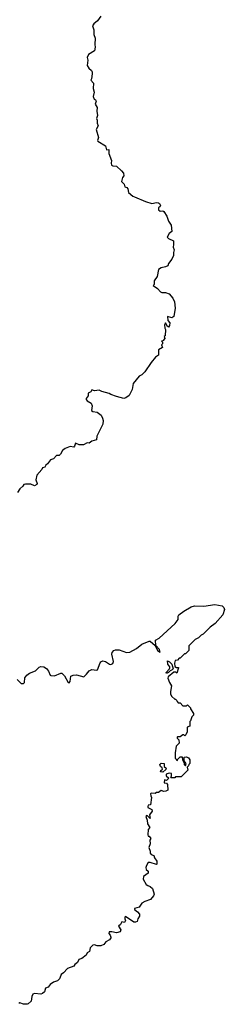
# Model space of a CAD drawing. Extents: x 2240384 to 2404287, y 351326 to 526670.
# Tile 153 of 256: x 2334452 to 2336700, y 415998 to 426788. Entities that reach past the tile are written whole.
import ezdxf

# ---------------------------------------------------------------- set-up
doc = ezdxf.new("R2010")
doc.units = 0

msp = doc.modelspace()

# ---------------------------------------------------------------- linework, layer by layer
at = {"layer": '0CON20XD'}
for points in [[(2335342, 426825), (2335308, 426775), (2335265, 426742), (2335251, 426719), (2335266, 426676), (2335267, 426625), (2335280, 426585), (2335277, 426515), (2335282, 426485), (2335273, 426445), (2335208, 426405), (2335193, 426375), (2335200, 426345), (2335193, 426285), (2335213, 426255), (2335242, 426232), (2335250, 426215), (2335250, 426195), (2335242, 426138), (2335232, 426125), (2335262, 426092), (2335260, 426035), (2335270, 425995), (2335258, 425945), (2335270, 425915), (2335285, 425908), (2335291, 425895), (2335281, 425861), (2335303, 425825), (2335300, 425785), (2335306, 425736), (2335296, 425705), (2335302, 425685), (2335302, 425652), (2335313, 425625), (2335294, 425585), (2335317, 425495), (2335308, 425465), (2335310, 425455), (2335394, 425404), (2335405, 425362), (2335430, 425365), (2335433, 425323), (2335462, 425245), (2335458, 425215), (2335462, 425195), (2335477, 425187), (2335515, 425182), (2335572, 425132), (2335591, 425105), (2335597, 425075), (2335583, 425057), (2335572, 425015), (2335600, 424985), (2335607, 424957), (2335629, 424949), (2335641, 424935), (2335648, 424895), (2335695, 424852), (2335715, 424848), (2335835, 424795), (2335905, 424774), (2335955, 424786), (2335975, 424782), (2335986, 424775), (2335997, 424753), (2335995, 424742), (2335978, 424725), (2335978, 424705), (2335995, 424691), (2336025, 424692), (2336037, 424685), (2336069, 424635), (2336088, 424578), (2336116, 424535), (2336122, 424468), (2336094, 424446), (2336073, 424405), (2336085, 424389), (2336140, 424365), (2336143, 424325), (2336138, 424295), (2336149, 424265), (2336141, 424235), (2336143, 424205), (2336125, 424162), (2336088, 424115), (2336078, 424092), (2336052, 424078), (2336005, 424070), (2335975, 424050), (2335962, 423975), (2335930, 423925), (2335930, 423885), (2335920, 423875), (2335965, 423842), (2335998, 423805), (2336015, 423797), (2336055, 423798), (2336095, 423782), (2336136, 423736), (2336152, 423695), (2336160, 423625), (2336146, 423535), (2336125, 423521), (2336074, 423535), (2336080, 423490), (2336100, 423465), (2336098, 423435), (2336085, 423420), (2336074, 423424), (2336053, 423467), (2336041, 423445), (2336048, 423408), (2336054, 423394), (2336050, 423325), (2336040, 423315), (2336048, 423295), (2336025, 423270), (2336010, 423265), (2336020, 423255), (2336020, 423235), (2336010, 423225), (2336020, 423195), (2335975, 423170), (2335977, 423113), (2335945, 423088), (2335898, 423032), (2335825, 422927), (2335792, 422895), (2335765, 422880), (2335699, 422801), (2335687, 422735), (2335655, 422668), (2335618, 422642), (2335595, 422636), (2335515, 422659), (2335455, 422680), (2335435, 422693), (2335354, 422714), (2335325, 422727), (2335275, 422720), (2335245, 422730), (2335235, 422708), (2335204, 422696), (2335204, 422665), (2335181, 422635), (2335181, 422625), (2335195, 422610), (2335236, 422586), (2335249, 422555), (2335242, 422505), (2335255, 422494), (2335305, 422488), (2335346, 422455), (2335362, 422422), (2335369, 422395), (2335367, 422355), (2335323, 422267), (2335301, 422225), (2335295, 422182), (2335245, 422168), (2335215, 422148), (2335195, 422152), (2335153, 422127), (2335105, 422129), (2335065, 422147), (2335056, 422114), (2335046, 422104), (2335005, 422112), (2334953, 422087), (2334924, 422066), (2334902, 422025), (2334885, 422013), (2334855, 422010), (2334824, 421976), (2334792, 421965), (2334759, 421921), (2334740, 421905), (2334730, 421885), (2334702, 421878), (2334695, 421860), (2334640, 421795), (2334631, 421745), (2334643, 421705), (2334640, 421695), (2334615, 421681), (2334575, 421697), (2334515, 421699), (2334497, 421693), (2334486, 421674), (2334454, 421646), (2334430, 421605)], [(2334425, 419558), (2334470, 419515), (2334495, 419515), (2334506, 419525), (2334508, 419575), (2334531, 419605), (2334559, 419625), (2334625, 419653), (2334665, 419692), (2334685, 419701), (2334717, 419695), (2334745, 419678), (2334770, 419650), (2334786, 419606), (2334795, 419600), (2334835, 419599), (2334905, 419626), (2334916, 419625), (2334945, 419599), (2334983, 419525), (2334995, 419520), (2335008, 419535), (2335013, 419595), (2335038, 419605), (2335078, 419608), (2335155, 419588), (2335187, 419615), (2335215, 419653), (2335246, 419666), (2335295, 419659), (2335308, 419662), (2335335, 419738), (2335345, 419750), (2335365, 419760), (2335395, 419753), (2335440, 419725), (2335455, 419723), (2335475, 419732), (2335481, 419755), (2335464, 419834), (2335467, 419853), (2335485, 419874), (2335505, 419882), (2335545, 419883), (2335625, 419853), (2335662, 419855), (2335735, 419896), (2335795, 419946), (2335875, 419978), (2335885, 419976), (2335939, 419929), (2335967, 419875), (2335995, 419858), (2335988, 419885), (2335948, 419928), (2335943, 419987), (2335985, 420011), (2336161, 420169), (2336191, 420215), (2336192, 420252), (2336201, 420265), (2336254, 420305), (2336335, 420354), (2336374, 420364), (2336475, 420359), (2336595, 420380), (2336675, 420363), (2336696, 420346), (2336700, 420325), (2336684, 420266), (2336599, 420171), (2336545, 420132), (2336466, 420054), (2336445, 420042), (2336415, 420012), (2336380, 419995), (2336310, 419925), (2336310, 419875), (2336275, 419840), (2336262, 419838), (2336215, 419790), (2336205, 419790), (2336185, 419770), (2336160, 419765), (2336152, 419735), (2336158, 419698), (2336175, 419688), (2336195, 419690), (2336198, 419685), (2336178, 419625), (2336168, 419638), (2336145, 419639), (2336082, 419585), (2336081, 419571), (2336098, 419525), (2336119, 419489), (2336108, 419425), (2336110, 419395), (2336125, 419370), (2336155, 419340), (2336165, 419340), (2336178, 419328), (2336180, 419315), (2336192, 419302), (2336215, 419300), (2336245, 419270), (2336285, 419270), (2336295, 419280), (2336330, 419245), (2336330, 419235), (2336360, 419185), (2336360, 419165), (2336342, 419148), (2336330, 419105), (2336320, 419095), (2336320, 419045), (2336290, 419035), (2336290, 418985), (2336278, 418952), (2336265, 418940), (2336255, 418950), (2336245, 418950), (2336215, 418930), (2336185, 418930), (2336180, 418925), (2336180, 418915), (2336200, 418895), (2336202, 418858), (2336172, 418825), (2336160, 418755), (2336160, 418695), (2336170, 418685), (2336170, 418675), (2336185, 418670), (2336190, 418685), (2336215, 418710), (2336238, 418708), (2336240, 418675), (2336260, 418645), (2336260, 418625), (2336275, 418610), (2336280, 418635), (2336260, 418665), (2336260, 418705), (2336285, 418710), (2336308, 418698), (2336320, 418675), (2336320, 418635), (2336310, 418625), (2336308, 418612), (2336290, 418595), (2336300, 418565), (2336225, 418490), (2336165, 418490), (2336155, 418480), (2336115, 418480), (2336110, 418485), (2336120, 418495), (2336118, 418528), (2336095, 418530), (2336062, 418518), (2336062, 418502), (2336090, 418475), (2336065, 418450), (2336042, 418458), (2336040, 418425), (2336065, 418420), (2336077, 418407), (2336078, 418345), (2336057, 418333), (2336035, 418330), (2336005, 418340), (2335975, 418320), (2335955, 418320), (2335942, 418308), (2335895, 418312), (2335888, 418305), (2335891, 418281), (2335900, 418265), (2335890, 418185), (2335865, 418180), (2335858, 418165), (2335860, 418155), (2335903, 418133), (2335908, 418115), (2335879, 418075), (2335886, 418034), (2335855, 418062), (2335844, 418066), (2335836, 418055), (2335854, 418015), (2335857, 417977), (2335880, 417935), (2335863, 417915), (2335860, 417855), (2335865, 417840), (2335875, 417840), (2335892, 417815), (2335882, 417795), (2335884, 417755), (2335872, 417715), (2335887, 417675), (2335884, 417654), (2335895, 417638), (2335925, 417630), (2335933, 417603), (2335958, 417565), (2335958, 417535), (2335955, 417530), (2335885, 417552), (2335865, 417550), (2335845, 417520), (2335837, 417495), (2335843, 417475), (2335865, 417458), (2335862, 417435), (2335813, 417397), (2335808, 417368), (2335842, 417312), (2335858, 417298), (2335885, 417290), (2335910, 417265), (2335930, 417205), (2335922, 417185), (2335888, 417145), (2335825, 417123), (2335793, 417105), (2335765, 417063), (2335713, 417047), (2335712, 417035), (2335745, 417012), (2335768, 416985), (2335768, 416965), (2335748, 416935), (2335742, 416905), (2335725, 416897), (2335705, 416899), (2335615, 416960), (2335608, 416952), (2335606, 416935), (2335614, 416915), (2335605, 416895), (2335575, 416900), (2335559, 416871), (2335538, 416855), (2335563, 416815), (2335555, 416792), (2335515, 416782), (2335465, 416791), (2335435, 416790), (2335430, 416775), (2335447, 416755), (2335453, 416735), (2335452, 416725), (2335437, 416705), (2335397, 416683), (2335375, 416653), (2335345, 416639), (2335305, 416639), (2335275, 416650), (2335256, 416644), (2335228, 416615), (2335220, 416575), (2335195, 416560), (2335182, 416535), (2335135, 416500), (2335101, 416489), (2335087, 416455), (2335058, 416435), (2335046, 416414), (2334979, 416391), (2334935, 416342), (2334908, 416325), (2334903, 416315), (2334888, 416275), (2334866, 416254), (2334825, 416240), (2334787, 416213), (2334764, 416186), (2334736, 416174), (2334726, 416135), (2334704, 416116), (2334685, 416109), (2334615, 416116), (2334595, 416109), (2334584, 416084), (2334578, 416032), (2334545, 416002), (2334535, 415998), (2334495, 416000), (2334455, 416013), (2334442, 416008)], [(2336065, 419623), (2336060, 419635), (2336096, 419674), (2336100, 419685), (2336100, 419695), (2336078, 419725), (2336075, 419760), (2336099, 419749), (2336124, 419724), (2336137, 419675), (2336128, 419662), (2336105, 419653), (2336085, 419633), (2336065, 419623)], [(2336025, 418540), (2336000, 418545), (2336002, 418558), (2336020, 418575), (2336018, 418588), (2336000, 418605), (2335992, 418625), (2336005, 418640), (2336038, 418638), (2336040, 418605), (2336060, 418585), (2336058, 418572), (2336025, 418540)]]:
    msp.add_lwpolyline(points, dxfattribs=at)

doc.saveas('drawing.dxf')
